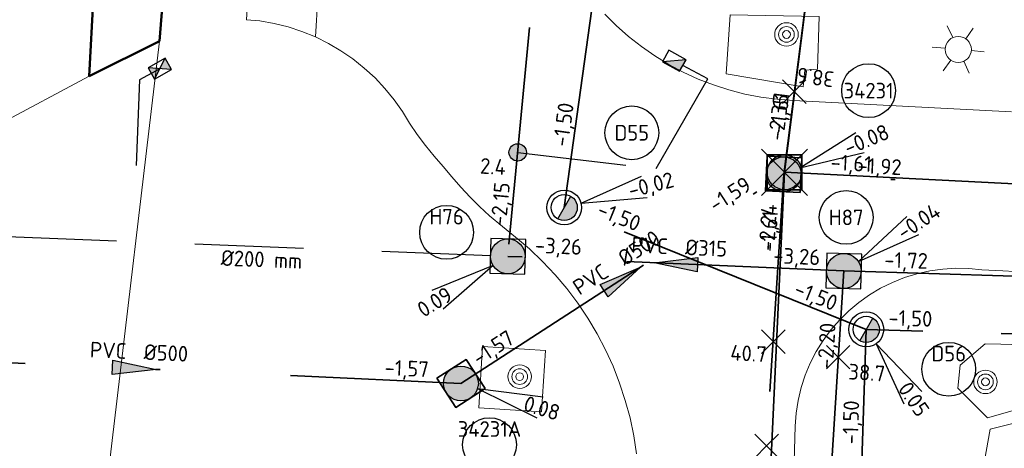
# Model space of a CAD drawing. Header units: metres. Extents: x 94680 to 94820, y 464097 to 464231.
# Tile 11 of 22: x 94727 to 94749, y 464197 to 464207. Entities that reach past the tile are written whole.
import ezdxf
from ezdxf.enums import TextEntityAlignment as Align

# ---------------------------------------------------------------- set-up
doc = ezdxf.new("R2010")
doc.units = ezdxf.units.M
for name, pattern in [('RI-DRAINAGE', [19.2, 6, -1.8, 1.8, -1.8, 2.4, -1.8, 1.8, -1.8]), ('RI-HWA', [7.4, 5, -2.4]), ('RI-HWA_KOLKAANSLUITING', [4.3, 2.5, -1.8]), ('RI-VWA', [11, 5, -3, 0, -3])]:
    doc.linetypes.add(name, pattern=pattern)
doc.layers.get('0').update_dxf_attribs({"linetype": 'CONTINUOUS'})
for name, color, linetype, lineweight in [('B_BEBOUWINGSGRENS_0', 132, 'CONTINUOUS', 50), ('Q_BOOM_0', 251, 'CONTINUOUS', 13), ('Q_LICHTMAST_0', 251, 'CONTINUOUS', 13), ('R-WE-RI-DRAINAGE_BOB-S', 90, 'CONTINUOUS', 25), ('R-WE-RI-DRAINAGE_DRAIN-G', 90, 'RI-DRAINAGE', 35), ('R-WE-RI-DRAINAGE_PUT-S', 90, 'CONTINUOUS', 25), ('R-WE-RI-DRAINAGE_PUTNUMMER-S', 90, 'CONTINUOUS', 25), ('R-WE-RI-HWA_HUISAANSLUITING_PVC-T18', 150, 'CONTINUOUS', 18), ('R-WE-RI-HWA_HULPSTUK-S', 150, 'CONTINUOUS', 25), ('R-WE-RI-HWA_HULPSTUK_INLAAT-T18', 10, 'CONTINUOUS', 18), ('R-WE-RI-HWA_KOLK-S', 150, 'CONTINUOUS', 25), ('R-WE-RI-HWA_KOLKAANSLUITING-G', 150, 'RI-HWA_KOLKAANSLUITING', 25), ('R-WE-RI-HWA_PUTNUMMER-S', 150, 'CONTINUOUS', 25), ('R-WE-RI-HWA_RIOOLPUT-S', 150, 'CONTINUOUS', 25), ('R-WE-RI-HWA_STROOMRICHTING-S', 150, 'CONTINUOUS', 25), ('R-WE-RI-HWA_TRANSPORTLEIDING-G', 150, 'RI-HWA', 35), ('R-WE-RI-VWA_HULPSTUK-S', 20, 'CONTINUOUS', 25), ('R-WE-RI-VWA_HULPSTUK_INLAAT-T18', 10, 'CONTINUOUS', 18), ('R-WE-RI-VWA_PUTNUMMER-S', 20, 'CONTINUOUS', 25), ('R-WE-RI-VWA_RIOOLPUT-S', 20, 'CONTINUOUS', 25), ('R-WE-RI-VWA_STROOMRICHTING-S', 20, 'CONTINUOUS', 25), ('R-WE-RI-VWA_TRANSPORTLEIDING-G', 20, 'RI-VWA', 35), ('T_MUUR_30CM_0', 251, 'CONTINUOUS', 13), ('V-WE-RI-GWA_RIOOLPUT_INSPECTIEPUT-S', 30, 'CONTINUOUS', 25), ('V-WE-RI-GWA_STROOMRICHTING-S', 30, 'CONTINUOUS', 25), ('V-WE-RI-GWA_TRANSPORTLEIDING-G', 30, 'RI-GWA-V', 35), ('V_WEGGRENS_0', 251, 'CONTINUOUS', 13)]:
    doc.layers.add(name, color=color, linetype=linetype, lineweight=lineweight)
doc.styles.add('NLCS-ISO', font='NLCS-ISO.ttf')
doc.styles.add('NLCS-ISO-M200-T18', font='NLCS-ISO.ttf', dxfattribs={"height": 0.36})
doc.linetypes.add('RI-GWA-V', pattern='A,3,[24,NLCS.SHX,S=1,R=0,X=0,Y=0],3,-3', length=9)

# ---------------------------------------------------------------- blocks, each defined once
blk = doc.blocks.new('N-SRI-PUT_VWA-SO')
h = blk.add_hatch(color=256)
edge = h.paths.add_edge_path()
edge.add_arc((0, 0), 2, 0, 360)
at = {"flags": 128}
blk.add_lwpolyline([(-2, 2), (2, 2), (2, -2), (-2, -2)], close=True, dxfattribs=at)
at = {"lineweight": -3, "flags": 128}
blk.add_lwpolyline([(2, -2), (2, 2), (-2, 2), (-2, -2)], close=True, dxfattribs=at)
at = {"lineweight": -3}
blk.add_circle((0, 0), 2, dxfattribs=at)
blk = doc.blocks.new('N-SRI-PUT_HWA-SO')
h = blk.add_hatch(color=256)
h.dxf.hatch_style = 1
h.paths.add_polyline_path([(-2, 0, 1), (2, 0, 1)])
at = {"lineweight": -3, "flags": 128}
blk.add_lwpolyline([(-2, -2), (2, -2), (2, 2), (-2, 2)], close=True, dxfattribs=at)
at = {"lineweight": -3}
blk.add_circle((0, 0), 2, dxfattribs=at)
blk = doc.blocks.new('*U132')
at = {"ltscale": 0.1}
blk.add_hatch(color=256, dxfattribs=at).paths.add_polyline_path([(2.5, 0), (-2.5, -0.83), (-2.5, 0.83)])
at = {"ltscale": 0.1, "flags": 128}
blk.add_lwpolyline([(2.5, 0), (-2.5, -0.83), (-2.5, 0.83)], close=True, dxfattribs=at)
at = {"ltscale": 0.1, "style": 'NLCS-ISO'}
for tag, p in [('BOBL', (-22.34, 0)), ('MAT', (-1, 0.5))]:
    blk.add_attdef(tag, text='', height=1.8, dxfattribs=at).set_placement(p, align=Align.BOTTOM_RIGHT)
for tag, p in [('DIA', (1, 0.5)), ('BOBR', (28.71, 0))]:
    blk.add_attdef(tag, text='', height=1.8, dxfattribs=at).set_placement(p, align=Align.BOTTOM_LEFT)
blk.add_attdef('JVA', text='', height=1.8, dxfattribs=at).set_placement((0, -1), align=Align.TOP_CENTER)
blk = doc.blocks.new('N-SRI-KOLK_STRAAT_450X300-SO')
h = blk.add_hatch(color=256)
h.dxf.hatch_style = 1
h.paths.add_polyline_path([(0, 0.75), (-1.125, 1.5), (-1.125, 0)])
h.paths.add_polyline_path([(1.125, 0), (1.125, 1.5), (0, 0.75)])
for p, q in [((-1.125, 0), (1.125, 1.5)), ((1.125, 0), (-1.125, 1.5))]:
    blk.add_line(p, q)
at = {"flags": 128}
blk.add_lwpolyline([(-1.125, 0), (1.125, 0), (1.125, 1.5), (-1.125, 1.5)], close=True, dxfattribs=at)
blk = doc.blocks.new('N-SRI-KOLK_TROTTOIR-SO')
blk.add_hatch(color=256).paths.add_polyline_path([(1.125, 1.5), (-1.125, 1.5), (-1.125, 0)])
blk.add_line((-1.125, 0), (1.125, 1.5))
at = {"flags": 128}
blk.add_lwpolyline([(-1.125, 0), (1.125, 0), (1.125, 1.5), (-1.125, 1.5)], close=True, dxfattribs=at)
blk = doc.blocks.new('*U138')
at = {"ltscale": 0.1, "style": 'NLCS-ISO'}
for tag, p in [('BOBL', (-96.17, 0)), ('MAT', (-1, 0.5))]:
    blk.add_attdef(tag, text='', height=1.8, dxfattribs=at).set_placement(p, align=Align.BOTTOM_RIGHT)
for tag, p in [('DIA', (1, 0.5)), ('BOBR', (101.44, 0))]:
    blk.add_attdef(tag, text='', height=1.8, dxfattribs=at).set_placement(p, align=Align.BOTTOM_LEFT)
blk.add_attdef('JVA', text='', height=1.8, dxfattribs=at).set_placement((0, -1), align=Align.TOP_CENTER)
blk = doc.blocks.new('*U139')
at = {"ltscale": 0.1, "style": 'NLCS-ISO'}
for tag, p in [('BOBL', (-102.25, 0)), ('MAT', (-1, 0.5))]:
    blk.add_attdef(tag, text='', height=1.8, dxfattribs=at).set_placement(p, align=Align.BOTTOM_RIGHT)
for tag, p in [('DIA', (1, 0.5)), ('BOBR', (102.48, 0))]:
    blk.add_attdef(tag, text='', height=1.8, dxfattribs=at).set_placement(p, align=Align.BOTTOM_LEFT)
blk.add_attdef('JVA', text='', height=1.8, dxfattribs=at).set_placement((0, -1), align=Align.TOP_CENTER)
blk = doc.blocks.new('*U140')
at = {"ltscale": 0.1}
blk.add_hatch(color=256, dxfattribs=at).paths.add_polyline_path([(2.5, 0), (-2.5, -0.83), (-2.5, 0.83)])
at = {"ltscale": 0.1, "flags": 128}
blk.add_lwpolyline([(2.5, 0), (-2.5, -0.83), (-2.5, 0.83)], close=True, dxfattribs=at)
at = {"ltscale": 0.1, "style": 'NLCS-ISO'}
for tag, p in [('BOBL', (-14.24, 0)), ('MAT', (-1, 0.5))]:
    blk.add_attdef(tag, text='', height=1.8, dxfattribs=at).set_placement(p, align=Align.BOTTOM_RIGHT)
for tag, p in [('DIA', (1, 0.5)), ('BOBR', (13.08, 0))]:
    blk.add_attdef(tag, text='', height=1.8, dxfattribs=at).set_placement(p, align=Align.BOTTOM_LEFT)
blk.add_attdef('JVA', text='', height=1.8, dxfattribs=at).set_placement((0, -1), align=Align.TOP_CENTER)
blk = doc.blocks.new('*U141')
at = {"ltscale": 0.1}
blk.add_hatch(color=256, dxfattribs=at).paths.add_polyline_path([(2.5, 0), (-2.5, -0.83), (-2.5, 0.83)])
at = {"ltscale": 0.1, "flags": 128}
blk.add_lwpolyline([(2.5, 0), (-2.5, -0.83), (-2.5, 0.83)], close=True, dxfattribs=at)
at = {"ltscale": 0.1, "style": 'NLCS-ISO'}
for tag, p in [('BOBL', (-29.85, 0)), ('MAT', (-1, 0.5))]:
    blk.add_attdef(tag, text='', height=1.8, dxfattribs=at).set_placement(p, align=Align.BOTTOM_RIGHT)
for tag, p in [('DIA', (1, 0.5)), ('BOBR', (28.72, 0))]:
    blk.add_attdef(tag, text='', height=1.8, dxfattribs=at).set_placement(p, align=Align.BOTTOM_LEFT)
blk.add_attdef('JVA', text='', height=1.8, dxfattribs=at).set_placement((0, -1), align=Align.TOP_CENTER)
blk = doc.blocks.new('*U232')
at = {"ltscale": 0.1, "style": 'NLCS-ISO'}
for tag, p in [('BOBL', (-92.65, 0)), ('MAT', (-1, 0.5))]:
    blk.add_attdef(tag, text='', height=1.8, dxfattribs=at).set_placement(p, align=Align.BOTTOM_RIGHT)
for tag, p in [('DIA', (1, 0.5)), ('BOBR', (85.38, 0))]:
    blk.add_attdef(tag, text='', height=1.8, dxfattribs=at).set_placement(p, align=Align.BOTTOM_LEFT)
blk.add_attdef('JVA', text='', height=1.8, dxfattribs=at).set_placement((0, -1), align=Align.TOP_CENTER)
blk = doc.blocks.new('*U235')
at = {"ltscale": 0.1, "style": 'NLCS-ISO'}
for tag, p in [('BOBL', (-93.28, 0)), ('MAT', (-1, 0.5))]:
    blk.add_attdef(tag, text='', height=1.8, dxfattribs=at).set_placement(p, align=Align.BOTTOM_RIGHT)
for tag, p in [('DIA', (1, 0.5)), ('BOBR', (90.37, 0))]:
    blk.add_attdef(tag, text='', height=1.8, dxfattribs=at).set_placement(p, align=Align.BOTTOM_LEFT)
blk.add_attdef('JVA', text='', height=1.8, dxfattribs=at).set_placement((0, -1), align=Align.TOP_CENTER)
blk = doc.blocks.new('*U238')
at = {"ltscale": 0.1}
blk.add_hatch(color=256, dxfattribs=at).paths.add_polyline_path([(-2.5, 0), (2.5, 0.83), (2.5, -0.83)])
at = {"ltscale": 0.1, "flags": 128}
blk.add_lwpolyline([(-2.5, 0), (2.5, 0.83), (2.5, -0.83)], close=True, dxfattribs=at)
at = {"ltscale": 0.1, "style": 'NLCS-ISO'}
for tag, p in [('BOBL', (-62.35, 0)), ('MAT', (-1, 0.5))]:
    blk.add_attdef(tag, text='', height=1.8, dxfattribs=at).set_placement(p, align=Align.BOTTOM_RIGHT)
for tag, p in [('DIA', (1, 0.5)), ('BOBR', (7.35, 0))]:
    blk.add_attdef(tag, text='', height=1.8, dxfattribs=at).set_placement(p, align=Align.BOTTOM_LEFT)
blk.add_attdef('JVA', text='', height=1.8, dxfattribs=at).set_placement((0, -1), align=Align.TOP_CENTER)
blk = doc.blocks.new('*U237')
at = {"ltscale": 0.1}
blk.add_hatch(color=256, dxfattribs=at).paths.add_polyline_path([(-2.5, 0), (2.5, 0.83), (2.5, -0.83)])
at = {"ltscale": 0.1, "flags": 128}
blk.add_lwpolyline([(-2.5, 0), (2.5, 0.83), (2.5, -0.83)], close=True, dxfattribs=at)
at = {"ltscale": 0.1, "style": 'NLCS-ISO'}
for tag, p in [('BOBL', (-10.87, 0)), ('MAT', (-1, 0.5))]:
    blk.add_attdef(tag, text='', height=1.8, dxfattribs=at).set_placement(p, align=Align.BOTTOM_RIGHT)
for tag, p in [('DIA', (1, 0.5)), ('BOBR', (11.15, 0))]:
    blk.add_attdef(tag, text='', height=1.8, dxfattribs=at).set_placement(p, align=Align.BOTTOM_LEFT)
blk.add_attdef('JVA', text='', height=1.8, dxfattribs=at).set_placement((0, -1), align=Align.TOP_CENTER)
blk = doc.blocks.new('*U157')
at = {"ltscale": 0.1}
blk.add_hatch(color=256, dxfattribs=at).paths.add_polyline_path([(2.5, 0), (-2.5, -0.83), (-2.5, 0.83)])
at = {"ltscale": 0.1, "flags": 128}
blk.add_lwpolyline([(2.5, 0), (-2.5, -0.83), (-2.5, 0.83)], close=True, dxfattribs=at)
at = {"ltscale": 0.1, "style": 'NLCS-ISO'}
for tag, p in [('BOBL', (-58.57, 0)), ('MAT', (-1, 0.5))]:
    blk.add_attdef(tag, text='', height=1.8, dxfattribs=at).set_placement(p, align=Align.BOTTOM_RIGHT)
for tag, p in [('DIA', (1, 0.5)), ('BOBR', (101.44, 0))]:
    blk.add_attdef(tag, text='', height=1.8, dxfattribs=at).set_placement(p, align=Align.BOTTOM_LEFT)
blk.add_attdef('JVA', text='', height=1.8, dxfattribs=at).set_placement((0, -1), align=Align.TOP_CENTER)
blk = doc.blocks.new('SRI-DRAIN_PUT_DOORSPUIT-SO')
at = {"lineweight": -3}
blk.add_hatch(color=256, dxfattribs=at).paths.add_polyline_path([(1.5, 0, 0.267949), (0.75, 1.3), (-0.75, -1.3, 0.57735)])
blk.add_line((-0.75, -1.3), (0.75, 1.3), dxfattribs=at)
for radius in [2, 1.5]:
    blk.add_circle((0, 0), radius, dxfattribs=at)
blk = doc.blocks.new('*U161')
for q in [(8.88, 3.59), (9.51, 1.17)]:
    blk.add_line((1.94, 0.5), q)
blk.add_circle((7.76, 8.59), 3.09)
at = {"ltscale": 0.1, "style": 'NLCS-ISO'}
blk.add_attdef('PUTNR', text='', height=1.8, dxfattribs=at).set_placement((7.76, 8.59), align=Align.MIDDLE_CENTER)
blk.add_attdef('PUTHGT', text='', height=1.8, rotation=14.5055, dxfattribs=at).set_placement((7.4, 1.94), align=Align.MIDDLE_LEFT)
blk = doc.blocks.new('*U160')
for q in [(4.33, -8.55), (6.4, -7.13)]:
    blk.add_line((1.13, -1.65), q)
blk.add_circle((9.47, -4.58), 3.09)
at = {"ltscale": 0.1, "style": 'NLCS-ISO'}
blk.add_attdef('PUTNR', text='', height=1.8, dxfattribs=at).set_placement((9.47, -2.78), align=Align.MIDDLE_CENTER)
blk.add_attdef('PUTHGT', text='', height=1.8, rotation=304.3858, dxfattribs=at).set_placement((4.3, -6.33), align=Align.MIDDLE_LEFT)
blk = doc.blocks.new('*U177')
for q in [(7.24, 6.27), (8.62, 4.19)]:
    blk.add_line((1.67, 1.1), q)
blk.add_circle((0.27, 6.16), 3.09)
at = {"ltscale": 0.1, "style": 'NLCS-ISO'}
blk.add_attdef('PUTHGT', text='', height=1.8, rotation=33.4114, dxfattribs=at).set_placement((6.37, 4.23), align=Align.MIDDLE_LEFT)
blk.add_attdef('PUTNR', text='', height=1.8, dxfattribs=at).set_placement((0.27, 6.16), align=Align.MIDDLE_CENTER)
blk = doc.blocks.new('*U178')
for q in [(-8.73, -3.94), (-7.42, -6.07)]:
    blk.add_line((-1.7, -1.05), q)
blk.add_circle((-7.04, 2.76), 3.09)
at = {"ltscale": 0.1, "style": 'NLCS-ISO'}
blk.add_attdef('PUTNR', text='', height=1.8, dxfattribs=at).set_placement((-7.04, 4.56), align=Align.MIDDLE_CENTER)
blk.add_attdef('PUTHGT', text='', height=1.8, rotation=31.787, dxfattribs=at).set_placement((-10.16, -6.33), align=Align.MIDDLE_LEFT)
blk = doc.blocks.new('*U187')
for q in [(8.28, 4.82), (9.25, 2.51)]:
    blk.add_line((1.85, 0.77), q)
blk.add_circle((9.75, 9.62), 3.09)
at = {"ltscale": 0.1, "style": 'NLCS-ISO'}
blk.add_attdef('PUTNR', text='', height=1.8, dxfattribs=at).set_placement((9.75, 9.62), align=Align.MIDDLE_CENTER)
blk.add_attdef('PUTHGT', text='', height=1.8, rotation=22.6767, dxfattribs=at).set_placement((7.05, 2.97), align=Align.MIDDLE_LEFT)
blk = doc.blocks.new('*U179')
for q in [(8.73, -3.95), (9.46, -1.55)]:
    blk.add_line((1.91, -0.58), q)
blk.add_circle((3.28, -7.04), 3.09)
at = {"ltscale": 0.1, "style": 'NLCS-ISO'}
blk.add_attdef('PUTHGT', text='', height=1.8, rotation=343.1704, dxfattribs=at).set_placement((7.31, -2.24), align=Align.MIDDLE_LEFT)
blk.add_attdef('PUTNR', text='', height=1.8, dxfattribs=at).set_placement((3.28, -5.24), align=Align.MIDDLE_CENTER)
blk = doc.blocks.new('SRI-BOB-SO')
at = {"ltscale": 0.1, "style": 'NLCS-ISO'}
blk.add_attdef('B.O.B.', text='', height=1.8, dxfattribs=at).set_placement((0.05, -0.02), align=Align.BOTTOM_CENTER)
blk = doc.blocks.new('Q_LICHTMAST')
for points in [[(0, 0.3), (0, 0.6)], [(-0.26, 0.15), (-0.52, 0.3)], [(0.26, 0.15), (0.52, 0.3)], [(-0.26, -0.15), (-0.52, -0.3)], [(0.26, -0.15), (0.52, -0.3)], [(0, -0.3), (0, -0.6)]]:
    blk.add_lwpolyline(points)
blk.add_circle((0, 0), 0.3)
blk = doc.blocks.new('Q_BOOM')
for radius in [0.27, 0.18, 0.09]:
    blk.add_circle((0, 0), radius)
blk = doc.blocks.new('Achtergrond')
at = {"layer": 'B_BEBOUWINGSGRENS_0'}
for p, q in [((94728.395, 464205.962), (94728.575, 464209.284)), ((94730.202, 464209.104), (94730.011, 464206.767)), ((94730.011, 464206.767), (94728.395, 464205.962))]:
    blk.add_line(p, q, dxfattribs=at)
at = {"layer": 'T_MUUR_30CM_0'}
blk.add_line((94724.91, 464204.095), (94728.395, 464205.962), dxfattribs=at)
at = {"layer": 'V_WEGGRENS_0'}
for p, q in [((94734.944, 464228.253), (94733.591, 464206.86)), ((94728.85, 464197), (94730.011, 464206.767)), ((94749.382, 464201.484), (94782.101, 464199.704)), ((94748.74, 464195.86), (94749.091, 464197.847))]:
    blk.add_line(p, q, dxfattribs=at)
for points in [[(94733.078, 464225.907), (94732.007, 464207.254), (94732.312, 464207.229), (94732.641, 464207.171), (94732.965, 464207.09), (94733.282, 464206.986), (94733.591, 464206.86)], [(94749.581, 464205.14), (94744.574, 464205.4), (94744.199, 464205.428), (94743.826, 464205.477), (94743.457, 464205.549), (94743.092, 464205.643), (94742.734, 464205.758), (94742.384, 464205.894), (94742.042, 464206.05), (94741.709, 464206.227), (94741.388, 464206.423), (94741.08, 464206.638), (94740.784, 464206.871), (94740.503, 464207.121), (94740.237, 464207.387)], [(94743.119, 464207.368), (94743.031, 464206.011), (94744.799, 464205.715), (94744.837, 464206.098), (94745.128, 464206.122), (94745.164, 464207.33), (94743.119, 464207.368)], [(94733.591, 464206.86), (94733.89, 464206.712), (94734.178, 464206.543), (94734.453, 464206.354), (94734.714, 464206.146), (94734.96, 464205.92), (94735.188, 464205.677), (94735.399, 464205.418), (94735.591, 464205.145), (94735.756, 464204.876), (94735.932, 464204.615), (94736.119, 464204.362), (94736.318, 464204.118), (94736.527, 464203.882), (94736.726, 464203.643), (94736.932, 464203.409), (94737.144, 464203.182), (94737.364, 464202.962), (94737.59, 464202.748), (94738.189, 464202.258), (94738.507, 464201.988), (94738.809, 464201.701), (94739.096, 464201.397), (94739.365, 464201.079), (94739.616, 464200.746), (94739.849, 464200.4), (94740.062, 464200.041), (94740.256, 464199.671), (94740.428, 464199.292), (94740.58, 464198.903), (94740.71, 464198.507), (94740.818, 464198.104), (94740.903, 464197.695), (94740.967, 464197.283)], [(94744.577, 464196.556), (94744.609, 464197.913), (94744.632, 464198.212), (94744.679, 464198.509), (94744.75, 464198.801), (94744.843, 464199.086), (94744.959, 464199.363), (94745.096, 464199.63), (94745.254, 464199.886), (94745.432, 464200.127), (94745.629, 464200.354), (94745.843, 464200.565), (94746.073, 464200.758), (94746.318, 464200.932), (94746.576, 464201.086), (94746.845, 464201.219), (94747.124, 464201.33), (94747.411, 464201.419), (94747.704, 464201.484), (94748.001, 464201.527), (94748.301, 464201.545), (94748.601, 464201.539), (94748.9, 464201.51), (94749.382, 464201.484)], [(94737.433, 464199.747), (94737.346, 464198.333), (94738.786, 464198.244), (94738.873, 464199.658), (94737.433, 464199.747)], [(94749.029, 464198.104), (94748.351, 464198.785), (94748.403, 464199.317), (94748.977, 464199.809), (94749.341, 464199.8)], [(94749.341, 464199.8), (94749.842, 464199.788), (94749.815, 464198.332), (94749.029, 464198.104)], [(94749.091, 464197.847), (94752.076, 464198.595), (94754.83, 464198.53)]]:
    blk.add_lwpolyline(points, dxfattribs=at)
at = {"layer": 'Q_BOOM_0'}
for p, rotation in [((94744.413, 464206.918), 179), ((94738.284, 464199.054), 86), ((94748.984, 464198.934), 135)]:
    blk.add_blockref('Q_BOOM', p, dxfattribs=dict(at, rotation=rotation))
at = {"layer": 'Q_LICHTMAST_0', "rotation": 85}
blk.add_blockref('Q_LICHTMAST', (94748.36, 464206.573), dxfattribs=at)
blk = doc.blocks.new('SRI-HULP_INLAAT_KOLK-SO')
h = blk.add_hatch(color=256)
edge = h.paths.add_edge_path()
edge.add_arc((0, 0), 1, 0, 360)
blk.add_circle((0, 0), 1)
blk = doc.blocks.new('SRI-HULP_INLAAT_BLIND-SO')
blk.add_line((-5.43, 5.4), (5.4, -5.4))
at = {"flags": 128}
blk.add_lwpolyline([(5.38, 5.42), (0, 0), (-5.4, -5.4)], dxfattribs=at)
blk = doc.blocks.new('*U227')
at = {"ltscale": 0.1, "style": 'NLCS-ISO'}
for tag, p in [('BOBL', (-99.56, 0)), ('MAT', (-0.5, 0.5))]:
    blk.add_attdef(tag, text='', height=1.8, dxfattribs=at).set_placement(p, align=Align.BOTTOM_RIGHT)
for tag, p in [('DIA', (0.5, 0.5)), ('BOBR', (100.26, 0))]:
    blk.add_attdef(tag, text='', height=1.8, dxfattribs=at).set_placement(p, align=Align.BOTTOM_LEFT)
blk.add_attdef('JVA', text='', height=1.8, dxfattribs=at).set_placement((0, -1), align=Align.TOP_CENTER)
at = {"ltscale": 0.1, "style": 'NLCS-ISO', "flags": 1}
blk.add_attdef('PUTNR-L', text='', height=1.8, dxfattribs=at).set_placement((-0.82, -5.89), align=Align.BOTTOM_RIGHT)
blk.add_attdef('PUTNR-L', text='', height=1.8, dxfattribs=at).set_placement((1.95, -5.77), align=Align.BOTTOM_LEFT)
blk = doc.blocks.new('*U229')
at = {"ltscale": 0.1, "style": 'NLCS-ISO'}
for tag, p in [('BOBL', (-103.26, 0)), ('MAT', (-0.5, 0.5))]:
    blk.add_attdef(tag, text='', height=1.8, dxfattribs=at).set_placement(p, align=Align.BOTTOM_RIGHT)
for tag, p in [('DIA', (0.5, 0.5)), ('BOBR', (102.54, 0))]:
    blk.add_attdef(tag, text='', height=1.8, dxfattribs=at).set_placement(p, align=Align.BOTTOM_LEFT)
blk.add_attdef('JVA', text='', height=1.8, dxfattribs=at).set_placement((0, -1), align=Align.TOP_CENTER)
at = {"ltscale": 0.1, "style": 'NLCS-ISO', "flags": 1}
blk.add_attdef('PUTNR-L', text='', height=1.8, dxfattribs=at).set_placement((-0.82, -5.89), align=Align.BOTTOM_RIGHT)
blk.add_attdef('PUTNR-L', text='', height=1.8, dxfattribs=at).set_placement((1.95, -5.77), align=Align.BOTTOM_LEFT)
blk = doc.blocks.new('*U228')
at = {"ltscale": 0.1}
blk.add_hatch(color=256, dxfattribs=at).paths.add_polyline_path([(-2.5, 0), (2.5, -0.83), (2.5, 0.83)])
at = {"ltscale": 0.1, "flags": 128}
blk.add_lwpolyline([(-2.5, 0), (2.5, -0.83), (2.5, 0.83)], close=True, dxfattribs=at)
at = {"ltscale": 0.1, "style": 'NLCS-ISO'}
for tag, p in [('BOBL', (-58.51, 0)), ('MAT', (-0.5, 0.5))]:
    blk.add_attdef(tag, text='', height=1.8, dxfattribs=at).set_placement(p, align=Align.BOTTOM_RIGHT)
for tag, p in [('DIA', (0.5, 0.5)), ('BOBR', (98.83, 0))]:
    blk.add_attdef(tag, text='', height=1.8, dxfattribs=at).set_placement(p, align=Align.BOTTOM_LEFT)
blk.add_attdef('JVA', text='', height=1.8, dxfattribs=at).set_placement((0, -1), align=Align.TOP_CENTER)
at = {"ltscale": 0.1, "style": 'NLCS-ISO', "flags": 1}
blk.add_attdef('PUTNR-L', text='', height=1.8, dxfattribs=at).set_placement((-0.82, -5.89), align=Align.BOTTOM_RIGHT)
blk.add_attdef('PUTNR-L', text='', height=1.8, dxfattribs=at).set_placement((1.95, -5.77), align=Align.BOTTOM_LEFT)
blk = doc.blocks.new('V-SRI-PUT_GWA-SO')
blk.add_hatch(color=256).paths.add_polyline_path([(1.41, 1.41, 0.664858), (-2, 0.02), (-2, -0.02, 0.196534), (-1.41, -1.41)])
at = {"ltscale": 0.1, "flags": 128}
for points in [[(-2.65, 2.65), (2.65, -2.65)], [(2.65, 2.65), (-2.65, -2.65)]]:
    blk.add_lwpolyline(points, dxfattribs=at)
at = {"flags": 128}
blk.add_lwpolyline([(-2, 2), (2, 2), (2, -2), (-2, -2)], close=True, dxfattribs=at)
at = {"lineweight": -3, "flags": 128}
blk.add_lwpolyline([(2, -2), (2, 2), (-2, 2), (-2, -2)], close=True, dxfattribs=at)
at = {"lineweight": -3}
blk.add_circle((0, 0), 2, dxfattribs=at)

msp = doc.modelspace()

# ---------------------------------------------------------------- linework, layer by layer
at = {"layer": 'R-WE-RI-DRAINAGE_DRAIN-G', "flags": 128}
for points in [[(94739.307, 464202.94), (94743.123, 464230.57)], [(94746.246, 464200.14), (94739.307, 464202.94)], [(94746.246, 464200.14), (94744.947, 464161.312)], [(94785.927, 464198.954), (94746.246, 464200.14)]]:
    msp.add_lwpolyline(points, dxfattribs=at)
at = {"layer": 'R-WE-RI-HWA_KOLKAANSLUITING-G'}
msp.add_line((94737.612, 464201.83), (94725.474, 464202.306), dxfattribs=at)
at = {"layer": 'R-WE-RI-HWA_KOLKAANSLUITING-G', "flags": 128}
msp.add_lwpolyline([(94730.015, 464206.13), (94729.551, 464205.873), (94729.405, 464202.152)], dxfattribs=at)
at = {"layer": 'R-WE-RI-HWA_KOLKAANSLUITING-G'}
msp.add_lwpolyline([(94738.238, 464204.207), (94741.417, 464203.834), (94742.609, 464205.899), (94742.031, 464206.202)], dxfattribs=at)
at = {"layer": 'R-WE-RI-HWA_TRANSPORTLEIDING-G', "extrusion": (-0.995555, 0.094182, 0)}
msp.add_line((94738.038, 464202.097, 0.05), (94740.732, 464230.57), dxfattribs=at)
at = {"layer": 'R-WE-RI-HWA_TRANSPORTLEIDING-G', "flags": 128}
for points in [[(94745.73, 464201.482), (94738.012, 464201.818)], [(94786.615, 464200.221), (94745.73, 464201.482)]]:
    msp.add_lwpolyline(points, dxfattribs=at)
at = {"layer": 'R-WE-RI-HWA_TRANSPORTLEIDING-G', "elevation": 0.05, "flags": 128}
msp.add_lwpolyline([(94745.73, 464201.482), (94743.154, 464160.878)], dxfattribs=at)
at = {"layer": 'R-WE-RI-VWA_TRANSPORTLEIDING-G'}
msp.add_line((94744.35, 464203.702), (94747.772, 464230.57), dxfattribs=at)
at = {"layer": 'R-WE-RI-VWA_TRANSPORTLEIDING-G', "flags": 128}
for points, elevation in [([(94736.934, 464198.898), (94744.35, 464203.702)], 0.05), ([(94788.163, 464201.657), (94744.35, 464203.702)], 0.03), ([(94721.929, 464199.586), (94736.934, 464198.898)], 0.05)]:
    msp.add_lwpolyline(points, dxfattribs=dict(at, elevation=elevation))
msp.add_lwpolyline([(94744.35, 464203.702), (94741.512, 464159.239)], dxfattribs=at)
at = {"layer": 'V-WE-RI-GWA_TRANSPORTLEIDING-G'}
for p, q in [((94742.275, 464159.097), (94744.369, 464203.75)), ((94744.369, 464203.75), (94788.118, 464201.525))]:
    msp.add_line(p, q, dxfattribs=at)
at = {"layer": 'V-WE-RI-GWA_TRANSPORTLEIDING-G', "flags": 128}
msp.add_lwpolyline([(94744.369, 464203.75), (94747.761, 464230.57)], dxfattribs=at)

# ---------------------------------------------------------------- block references
msp.add_blockref('Achtergrond', (0, 0))
at = {"layer": 'R-WE-RI-DRAINAGE_BOB-S', "xscale": 0.2, "yscale": 0.2, "zscale": 0.2}
for p, rotation in [((94739.564, 464204.798), 82.13739515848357), ((94740.453, 464202.478), 338.0251182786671), ((94744.977, 464200.652), 338.0251182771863), ((94747.241, 464200.11), 358.2880327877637), ((94746.174, 464197.984), 88.08387069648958)]:
    msp.add_blockref('SRI-BOB-SO', p, dxfattribs=dict(at, rotation=rotation)).add_auto_attribs({'B.O.B.': '-1,50'})
at = {"layer": 'R-WE-RI-DRAINAGE_PUT-S', "xscale": 0.2, "yscale": 0.2, "zscale": 0.2}
for p in [(94739.307, 464202.94), (94746.246, 464200.14)]:
    msp.add_blockref('SRI-DRAIN_PUT_DOORSPUIT-SO', p, dxfattribs=at)
at = {"layer": 'R-WE-RI-DRAINAGE_PUTNUMMER-S', "xscale": 0.2, "yscale": 0.2, "zscale": 0.2}
for name, p, values in [('*U161', (94739.307, 464202.94), {'PUTNR': 'D55', 'PUTHGT': '-0,02'}), ('*U160', (94746.246, 464200.14), {'PUTNR': 'D56', 'PUTHGT': '0.05'})]:
    msp.add_blockref(name, p, dxfattribs=at).add_auto_attribs(values)
at = {"layer": 'R-WE-RI-HWA_HULPSTUK-S'}
for name, p, xscale, yscale, zscale in [('SRI-HULP_INLAAT_KOLK-SO', (94738.238, 464204.207), 0.2, 0.2, 0.2), ('SRI-HULP_INLAAT_BLIND-SO', (94745.6, 464199.501), 0.05, 0.05, 0.05)]:
    msp.add_blockref(name, p, dxfattribs=dict(at, xscale=xscale, yscale=yscale, zscale=zscale))
at = {"layer": 'R-WE-RI-HWA_KOLK-S', "xscale": 0.2, "yscale": 0.2, "zscale": 0.2}
for name, p, rotation in [('N-SRI-KOLK_TROTTOIR-SO', (94741.909, 464206.443, -0.08), 150.5536827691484), ('N-SRI-KOLK_STRAAT_450X300-SO', (94730.089, 464205.999, -0.19), 29.41209297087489)]:
    msp.add_blockref(name, p, dxfattribs=dict(at, rotation=rotation))
at = {"layer": 'R-WE-RI-HWA_PUTNUMMER-S', "xscale": 0.2, "yscale": 0.2, "zscale": 0.2}
for name, p, values in [('*U177', (94745.73, 464201.482), {'PUTNR': 'H87', 'PUTHGT': '-0.04'}), ('*U178', (94738.012, 464201.818), {'PUTNR': 'H76', 'PUTHGT': '0.09'})]:
    msp.add_blockref(name, p, dxfattribs=at).add_auto_attribs(values)
at = {"layer": 'R-WE-RI-HWA_RIOOLPUT-S', "xscale": 0.2, "yscale": 0.2, "zscale": 0.2, "rotation": 358.2334087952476}
for p in [(94738.012, 464201.818), (94745.73, 464201.482)]:
    msp.add_blockref('N-SRI-PUT_HWA-SO', p, dxfattribs=at)
at = {"layer": 'R-WE-RI-HWA_STROOMRICHTING-S'}
ref = msp.add_blockref('*U238', (94739.345, 464215.907), dxfattribs=dict(at, xscale=0.2, yscale=0.2, zscale=0.2, rotation=84.59576737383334))
ref.add_attrib('MAT', 'Beton', dxfattribs={"layer": '0', "ltscale": 0.1, "height": 0.36, "rotation": 84.5958, "style": 'NLCS-ISO'}).set_placement((94739.226, 464215.717), align=Align.BOTTOM_RIGHT)
ref.add_attrib('DIA', '%%C800', dxfattribs={"layer": '0', "ltscale": 0.1, "height": 0.36, "rotation": 84.5958, "style": 'NLCS-ISO'}).set_placement((94739.264, 464216.116), align=Align.BOTTOM_LEFT)
ref.add_attrib('BOBL', '-2,15', dxfattribs={"layer": '0', "ltscale": 0.1, "height": 0.36, "rotation": 84.5958, "style": 'NLCS-ISO'}).set_placement((94738.17, 464203.493), align=Align.BOTTOM_RIGHT)
at = {"layer": 'R-WE-RI-HWA_STROOMRICHTING-S', "xscale": 0.2, "yscale": 0.2, "zscale": 0.2, "rotation": 357.5072254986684}
msp.add_blockref('*U237', (94741.871, 464201.65), dxfattribs=at).add_auto_attribs({'MAT': 'PVC', 'DIA': '%%C315', 'BOBL': '-3,26', 'BOBR': '-3,26'})
at = {"layer": 'R-WE-RI-HWA_STROOMRICHTING-S'}
ref = msp.add_blockref('*U232', (94766.172, 464200.851), dxfattribs=dict(at, xscale=0.2, yscale=0.2, zscale=0.2, rotation=358.2334087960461))
ref.add_attrib('BOBL', '-1,72', dxfattribs={"layer": '0', "ltscale": 0.1, "height": 0.36, "rotation": 358.2334, "style": 'NLCS-ISO'}).set_placement((94747.651, 464201.423), align=Align.BOTTOM_RIGHT)
ref = msp.add_blockref('*U235', (94744.442, 464181.18), dxfattribs=dict(at, xscale=0.2, yscale=0.2, zscale=0.2, rotation=86.36990472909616))
ref.add_attrib('BOBR', '-2,20', dxfattribs={"layer": '0', "ltscale": 0.1, "height": 0.36, "rotation": 86.3699, "style": 'NLCS-ISO'}).set_placement((94745.586, 464199.218), align=Align.BOTTOM_LEFT)
at = {"layer": 'R-WE-RI-VWA_HULPSTUK-S', "xscale": 0.05, "yscale": 0.05, "zscale": 0.05}
for p in [(94744.592, 464205.604), (94744.11, 464199.856), (94743.957, 464197.461)]:
    msp.add_blockref('SRI-HULP_INLAAT_BLIND-SO', p, dxfattribs=at)
at = {"layer": 'R-WE-RI-VWA_PUTNUMMER-S', "xscale": 0.2, "yscale": 0.2, "zscale": 0.2}
for name, p, values in [('*U187', (94744.35, 464203.702), {'PUTNR': '34231', 'PUTHGT': '-0.08'}), ('*U179', (94736.934, 464198.898, 0.05), {'PUTNR': '34231A', 'PUTHGT': '0.08'})]:
    msp.add_blockref(name, p, dxfattribs=at).add_auto_attribs(values)
at = {"layer": 'R-WE-RI-VWA_RIOOLPUT-S', "xscale": 0.2, "yscale": 0.2, "zscale": 0.2}
for p, rotation in [((94744.35, 464203.702), 357.327622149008), ((94736.934, 464198.898), 32.9348561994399)]:
    msp.add_blockref('N-SRI-PUT_VWA-SO', p, dxfattribs=dict(at, rotation=rotation))
at = {"layer": 'R-WE-RI-VWA_STROOMRICHTING-S'}
ref = msp.add_blockref('*U157', (94746.061, 464217.136), dxfattribs=dict(at, xscale=0.2, yscale=0.2, zscale=0.2, rotation=82.7419586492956))
ref.add_attrib('MAT', 'Beton', dxfattribs={"layer": '0', "ltscale": 0.1, "height": 0.36, "rotation": 82.742, "style": 'NLCS-ISO'}).set_placement((94745.936, 464216.95), align=Align.BOTTOM_RIGHT)
ref.add_attrib('DIA', '%%C600', dxfattribs={"layer": '0', "ltscale": 0.1, "height": 0.36, "rotation": 82.742, "style": 'NLCS-ISO'}).set_placement((94745.987, 464217.347), align=Align.BOTTOM_LEFT)
ref.add_attrib('BOBL', '-2,35', dxfattribs={"layer": '0', "ltscale": 0.1, "height": 0.36, "rotation": 82.742, "style": 'NLCS-ISO'}).set_placement((94744.581, 464205.515), align=Align.BOTTOM_RIGHT)
ref = msp.add_blockref('*U138', (94766.256, 464202.68), dxfattribs=dict(at, xscale=0.2, yscale=0.2, zscale=0.2, rotation=357.3276429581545))
ref.add_attrib('BOBL', '-1,92', dxfattribs={"layer": '0', "ltscale": 0.1, "height": 0.36, "rotation": 357.3276, "style": 'NLCS-ISO'}).set_placement((94747.044, 464203.576), align=Align.BOTTOM_RIGHT)
at = {"layer": 'R-WE-RI-VWA_STROOMRICHTING-S', "xscale": 0.2, "yscale": 0.2, "zscale": 0.2}
for name, p, rotation, values in [('*U140', (94740.642, 464201.3), 32.93470485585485, {'MAT': 'PVC', 'DIA': '%%C500', 'BOBL': '-1,57', 'BOBR': '-1,59'}), ('*U141', (94729.431, 464199.242), 357.3746841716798, {'MAT': 'PVC', 'DIA': '%%C500', 'BOBL': '-1,54', 'BOBR': '-1,57'})]:
    msp.add_blockref(name, p, dxfattribs=dict(at, rotation=rotation)).add_auto_attribs(values)
at = {"layer": 'R-WE-RI-VWA_STROOMRICHTING-S'}
ref = msp.add_blockref('*U139', (94742.931, 464181.471), dxfattribs=dict(at, xscale=0.2, yscale=0.2, zscale=0.2, rotation=86.34789191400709))
ref.add_attrib('BOBR', '-2,24', dxfattribs={"layer": '0', "ltscale": 0.1, "height": 0.36, "rotation": 86.3479, "style": 'NLCS-ISO'}).set_placement((94744.237, 464201.926), align=Align.BOTTOM_LEFT)
at = {"layer": 'R-WE-RI-VWA_STROOMRICHTING-S', "xscale": 0.2, "yscale": 0.2, "zscale": 0.2, "rotation": 357.3746841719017}
msp.add_blockref('*U132', (94729.431, 464199.242), dxfattribs=at)
at = {"layer": 'V-WE-RI-GWA_RIOOLPUT_INSPECTIEPUT-S', "xscale": 0.2, "yscale": 0.2, "zscale": 0.2}
msp.add_blockref('V-SRI-PUT_GWA-SO', (94744.369, 464203.75), dxfattribs=at)
at = {"layer": 'V-WE-RI-GWA_STROOMRICHTING-S'}
ref = msp.add_blockref('*U228', (94746.065, 464217.16), dxfattribs=dict(at, xscale=0.2, yscale=0.2, zscale=0.2, rotation=82.7916244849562))
ref.add_attrib('MAT', 'Beton', dxfattribs={"layer": '0', "ltscale": 0.1, "height": 0.36, "rotation": 82.7916, "style": 'NLCS-ISO'}).set_placement((94745.954, 464217.073), align=Align.BOTTOM_RIGHT)
ref.add_attrib('DIA', '%%C600', dxfattribs={"layer": '0', "ltscale": 0.1, "height": 0.36, "rotation": 82.7916, "style": 'NLCS-ISO'}).set_placement((94745.979, 464217.271), align=Align.BOTTOM_LEFT)
ref.add_attrib('BOBL', '-1,61', dxfattribs={"layer": '0', "ltscale": 0.1, "height": 0.36, "rotation": 82.7916, "style": 'NLCS-ISO'}).set_placement((94744.597, 464205.551), align=Align.BOTTOM_RIGHT)
ref = msp.add_blockref('*U227', (94766.244, 464202.637), dxfattribs=dict(at, xscale=0.2, yscale=0.2, zscale=0.2, rotation=357.0884781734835))
ref.add_attrib('BOBL', '-1,61', dxfattribs={"layer": '0', "ltscale": 0.1, "height": 0.36, "rotation": 357.0885, "style": 'NLCS-ISO'}).set_placement((94746.356, 464203.649), align=Align.BOTTOM_RIGHT)
ref = msp.add_blockref('*U229', (94743.322, 464181.423), dxfattribs=dict(at, xscale=0.2, yscale=0.2, zscale=0.2, rotation=87.31417704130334))
ref.add_attrib('BOBR', '-1,61', dxfattribs={"layer": '0', "ltscale": 0.1, "height": 0.36, "rotation": 87.3142, "style": 'NLCS-ISO'}).set_placement((94744.283, 464201.909), align=Align.BOTTOM_LEFT)

# ---------------------------------------------------------------- texts
at = {"layer": 'R-WE-RI-HWA_HUISAANSLUITING_PVC-T18', "insert": (94731.428, 464201.964), "char_height": 0.36, "attachment_point": 1, "rotation": 357.758, "style": 'NLCS-ISO-M200-T18'}
msp.add_mtext_dynamic_manual_height_columns('%%C200 mm', width=3.13526, gutter_width=1.8, heights=[0], dxfattribs=at)
at = {"layer": 'R-WE-RI-HWA_HULPSTUK_INLAAT-T18', "char_height": 0.36, "width": 1.81903, "style": 'NLCS-ISO-M200-T18'}
for s, insert, attachment_point, rotation in [('2.4', (94737.957, 464203.685), 9, 356.5076), ('38.7', (94745.849, 464199.351), 1, 356.4742)]:
    msp.add_mtext(s, dxfattribs=dict(at, insert=insert, attachment_point=attachment_point, rotation=rotation))
at = {"layer": 'R-WE-RI-VWA_HULPSTUK_INLAAT-T18', "char_height": 0.36, "width": 1.77151, "attachment_point": 1, "style": 'NLCS-ISO-M200-T18'}
for s, insert, rotation in [('38.6', (94745.477, 464205.702), 172.9253), ('40.7', (94743.134, 464199.789), 356.9458)]:
    msp.add_mtext(s, dxfattribs=dict(at, insert=insert, rotation=rotation))

doc.saveas('drawing.dxf')
